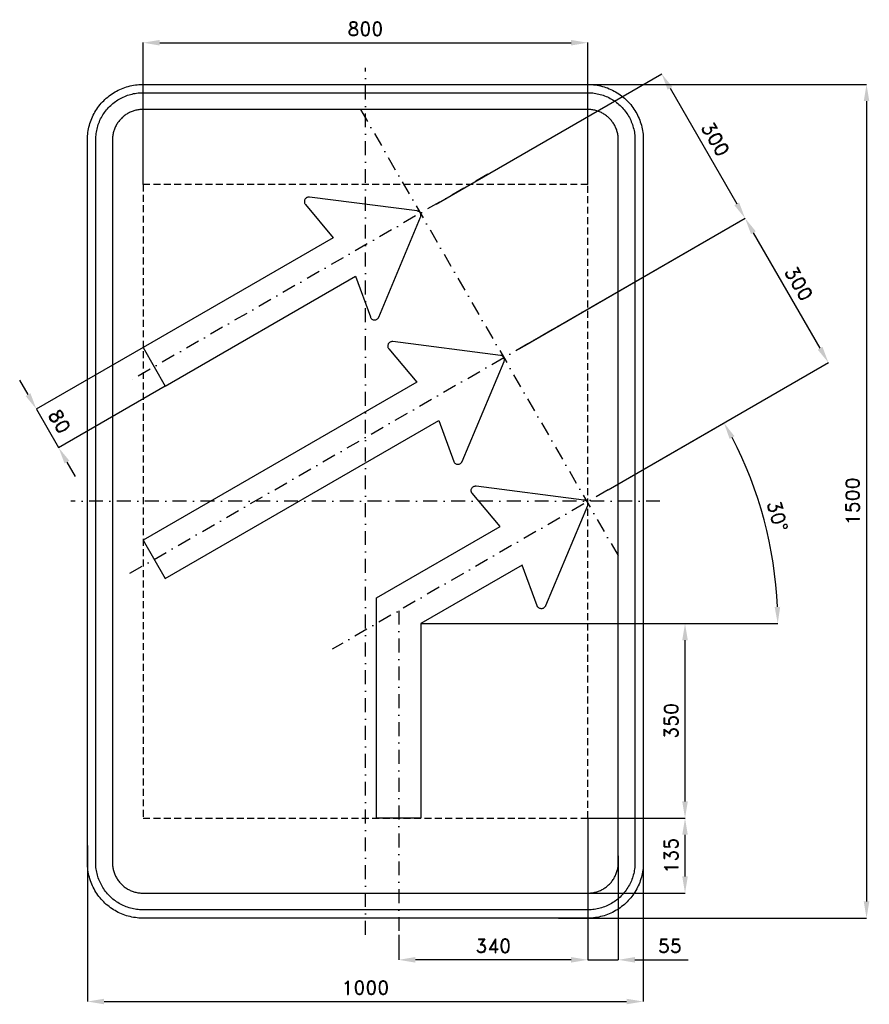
# Model space of a CAD drawing. Header units: millimetres. Extents: x -622 to 907, y -905 to 866.
import ezdxf

# ---------------------------------------------------------------- set-up
doc = ezdxf.new("R2010")
doc.units = ezdxf.units.MM
doc.header["$LTSCALE"] = 5
doc.linetypes.add('ČERCHOVANÁX2', pattern=[2, 1, -0.5, 0, -0.5])
doc.linetypes.add('ČÁRKOVANÁX2', pattern=[1.5, 1, -0.5])
doc.layers.add('Kóty', color=2, linetype='Continuous')
doc.layers.add('Značka', color=7, linetype='Continuous')
doc.styles.get("Standard").update_dxf_attribs({"font": 'romand.shx', "height": 25})
doc.dimstyles.get("Standard").update_dxf_attribs({"dimtxt": 25, "dimasz": 30, "dimexe": 0.18, "dimexo": 0.0625, "dimgap": 12.5, "dimtad": 1, "dimdec": 0, "dimzin": 0, "dimdsep": 46, "dimtxsty": 'Standard', "dimcen": 0.09, "dimadec": 0, "dimazin": 0, "dimtfac": 1, "dimtdec": 0, "dimtofl": 0, "dimtmove": 0, "dimatfit": 3, "dimfxl": 1, "dimtolj": 1, "dimtzin": 0, "dimarcsym": 0})

# ---------------------------------------------------------------- blocks, each defined once
blk = doc.blocks.new('*D0')
at = {"layer": 'Defpoints', "color": 0, "transparency": 16777216}
for p in [(400, 825), (-400, 570), (400, 570)]:
    blk.add_point(p, dxfattribs=at)
at = {"layer": 'Kóty', "color": 0, "lineweight": -2, "transparency": 16777216}
for p, q in [((-400, 570.0625), (-400, 825.18)), ((-370, 825), (370, 825)), ((400, 570.0625), (400, 825.18))]:
    blk.add_line(p, q, dxfattribs=at)
at = {"layer": 'Kóty', "color": 0, "transparency": 16777216}
for points in [[(-370, 830), (-370, 820), (-400, 825)], [(370, 830), (370, 820), (400, 825)]]:
    blk.add_solid(points, dxfattribs=at)
at = {"layer": 'Kóty', "color": 0, "transparency": 16777216, "insert": (0, 850), "char_height": 25, "attachment_point": 5}
blk.add_mtext('\\A1;800', dxfattribs=at)
blk = doc.blocks.new('*D1')
at = {"layer": 'Defpoints', "color": 0, "transparency": 16777216}
for p in [(127.3, 534.8), (683, 509.2), (277.3, 275)]:
    blk.add_point(p, dxfattribs=at)
at = {"layer": 'Kóty', "color": 0, "lineweight": -2, "transparency": 16777216}
for p, q in [((127.4, 534.8), (533.2, 769.1)), ((548, 743), (668, 535.2)), ((277.4, 275), (683.2, 509.3))]:
    blk.add_line(p, q, dxfattribs=at)
at = {"layer": 'Kóty', "color": 0, "transparency": 16777216}
for points in [[(552.3, 745.5), (543.7, 740.5), (533, 769)], [(672.3, 537.7), (663.7, 532.7), (683, 509.2)]]:
    blk.add_solid(points, dxfattribs=at)
at = {"layer": 'Kóty', "color": 0, "transparency": 16777216, "insert": (629.7, 651.6), "char_height": 25, "attachment_point": 5, "rotation": 299.9979}
blk.add_mtext('\\A1;300', dxfattribs=at)
blk = doc.blocks.new('*D2')
at = {"layer": 'Defpoints', "color": 0, "transparency": 16777216}
for p in [(356.4, 750), (347.4, -750), (901.5, -750)]:
    blk.add_point(p, dxfattribs=at)
at = {"layer": 'Kóty', "color": 0, "lineweight": -2, "transparency": 16777216}
for p, q in [((356.5, 750), (901.7, 750)), ((901.5, 720), (901.5, -720)), ((347.5, -750), (901.7, -750))]:
    blk.add_line(p, q, dxfattribs=at)
at = {"layer": 'Kóty', "color": 0, "transparency": 16777216}
for points in [[(896.5, 720), (906.5, 720), (901.5, 750)], [(896.5, -720), (906.5, -720), (901.5, -750)]]:
    blk.add_solid(points, dxfattribs=at)
at = {"layer": 'Kóty', "color": 0, "transparency": 16777216, "insert": (876.5, 0), "char_height": 25, "attachment_point": 5, "rotation": 90}
blk.add_mtext('\\A1;1500', dxfattribs=at)
blk = doc.blocks.new('*D3')
at = {"layer": 'Defpoints', "color": 0, "transparency": 16777216}
for p in [(-399.9, 276.6), (-359.9, 207.3), (-551.8, 96.5)]:
    blk.add_point(p, dxfattribs=at)
at = {"layer": 'Kóty', "color": 0, "lineweight": -2, "transparency": 16777216}
for p, q in [((-400, 276.5), (-592, 165.7)), ((-606.8, 191.8), (-621.8, 217.8)), ((-360, 207.3), (-552, 96.4)), ((-536.8, 70.5), (-521.8, 44.5))]:
    blk.add_line(p, q, dxfattribs=at)
at = {"layer": 'Kóty', "color": 0, "transparency": 16777216}
for points in [[(-602.5, 194.3), (-611.1, 189.3), (-591.8, 165.8)], [(-532.5, 73), (-541.1, 68), (-551.8, 96.5)]]:
    blk.add_solid(points, dxfattribs=at)
at = {"layer": 'Kóty', "color": 0, "transparency": 16777216, "insert": (-550.2, 143.7), "char_height": 25, "attachment_point": 5, "rotation": 300.0007}
blk.add_mtext('\\A1;80', dxfattribs=at)
blk = doc.blocks.new('*D4')
at = {"layer": 'Defpoints', "color": 0, "transparency": 16777216}
for p in [(400, -570), (455, -637.6), (455, -825)]:
    blk.add_point(p, dxfattribs=at)
at = {"layer": 'Kóty', "color": 0, "lineweight": -2, "transparency": 16777216}
for p, q in [((400, -570.1), (400, -825.2)), ((455, -637.7), (455, -825.2)), ((370, -825), (340, -825)), ((485, -825), (580.5, -825))]:
    blk.add_line(p, q, dxfattribs=at)
at = {"layer": 'Kóty', "color": 0, "transparency": 16777216}
for points in [[(370, -820), (370, -830), (400, -825)], [(485, -820), (485, -830), (455, -825)]]:
    blk.add_solid(points, dxfattribs=at)
at = {"layer": 'Kóty', "color": 0, "transparency": 16777216, "insert": (547.7, -800), "char_height": 25, "attachment_point": 5}
blk.add_mtext('\\A1;55', dxfattribs=at)
blk = doc.blocks.new('*D5')
at = {"layer": 'Defpoints', "color": 0, "transparency": 16777216}
for p in [(500, -548.8), (-500, -619.3), (500, -900)]:
    blk.add_point(p, dxfattribs=at)
at = {"layer": 'Kóty', "color": 0, "lineweight": -2, "transparency": 16777216}
for p, q in [((500, -548.9), (500, -900.2)), ((-500, -619.4), (-500, -900.2)), ((-470, -900), (470, -900))]:
    blk.add_line(p, q, dxfattribs=at)
at = {"layer": 'Kóty', "color": 0, "transparency": 16777216}
for points in [[(-470, -895), (-470, -905), (-500, -900)], [(470, -895), (470, -905), (500, -900)]]:
    blk.add_solid(points, dxfattribs=at)
at = {"layer": 'Kóty', "color": 0, "transparency": 16777216, "insert": (0, -875), "char_height": 25, "attachment_point": 5}
blk.add_mtext('\\A1;1000', dxfattribs=at)
blk = doc.blocks.new('*D6')
at = {"layer": 'Defpoints', "color": 0, "transparency": 16777216}
for p in [(100.01, -219.993), (575, -219.993), (400, -570)]:
    blk.add_point(p, dxfattribs=at)
at = {"layer": 'Kóty', "color": 0, "lineweight": -2, "transparency": 16777216}
for p, q in [((100.0725, -219.993), (575.18, -219.993)), ((575, -540), (575, -249.993)), ((400.0625, -570), (575.18, -570))]:
    blk.add_line(p, q, dxfattribs=at)
at = {"layer": 'Kóty', "color": 0, "transparency": 16777216}
for points in [[(570, -249.993), (580, -249.993), (575, -219.993)], [(570, -540), (580, -540), (575, -570)]]:
    blk.add_solid(points, dxfattribs=at)
at = {"layer": 'Kóty', "color": 0, "transparency": 16777216, "insert": (550, -394.9965), "char_height": 25, "attachment_point": 5, "rotation": 90}
blk.add_mtext('\\A1;350', dxfattribs=at)
blk = doc.blocks.new('*D7')
at = {"layer": 'Defpoints', "color": 0, "transparency": 16777216}
for p in [(400.1, -570), (575, -570), (368.2, -705)]:
    blk.add_point(p, dxfattribs=at)
at = {"layer": 'Kóty', "color": 0, "lineweight": -2, "transparency": 16777216}
for p, q in [((400.1, -570), (575.2, -570)), ((575, -675), (575, -600)), ((368.3, -705), (575.2, -705))]:
    blk.add_line(p, q, dxfattribs=at)
at = {"layer": 'Kóty', "color": 0, "transparency": 16777216}
for points in [[(570, -600), (580, -600), (575, -570)], [(570, -675), (580, -675), (575, -705)]]:
    blk.add_solid(points, dxfattribs=at)
at = {"layer": 'Kóty', "color": 0, "transparency": 16777216, "insert": (550, -637.5), "char_height": 25, "attachment_point": 5, "rotation": 90}
blk.add_mtext('\\A1;135', dxfattribs=at)
blk = doc.blocks.new('*D8')
at = {"layer": 'Defpoints', "color": 0, "transparency": 16777216}
for p in [(436.6, 20.5), (730.9, -94.7), (100.1, -220), (575.2, -220), (-59.9, -266.1)]:
    blk.add_point(p, dxfattribs=at)
at = {"layer": 'Kóty', "color": 0, "lineweight": -2, "transparency": 16777216}
for p, q in [((436.7, 20.6), (645.3, 141)), ((575.2, -220), (742, -220))]:
    blk.add_line(p, q, dxfattribs=at)
blk.add_arc((20, -220), 721.8, 2.3814, 27.6165, dxfattribs=at)
at = {"layer": 'Kóty', "color": 0, "transparency": 16777216}
for points in [[(655.2, 112.2), (664, 117), (645.1, 140.9)], [(746.2, -189.9), (736.2, -190.1), (741.8, -220)]]:
    blk.add_solid(points, dxfattribs=at)
at = {"layer": 'Kóty', "color": 0, "transparency": 16777216, "insert": (741.4, -26.7), "char_height": 25, "attachment_point": 5, "rotation": 284.9989}
blk.add_mtext('\\A1;30°', dxfattribs=at)
blk = doc.blocks.new('*D9')
at = {"layer": 'Defpoints', "color": 0, "transparency": 16777216}
for p in [(683, 509.2), (286.7, 280.4), (436.7, 20.6)]:
    blk.add_point(p, dxfattribs=at)
at = {"layer": 'Kóty', "color": 0, "lineweight": -2, "transparency": 16777216}
for p, q in [((286.8, 280.4), (683.2, 509.3)), ((818, 275.3), (698, 483.2)), ((436.7, 20.6), (833.2, 249.5))]:
    blk.add_line(p, q, dxfattribs=at)
at = {"layer": 'Kóty', "color": 0, "transparency": 16777216}
for points in [[(702.3, 485.7), (693.7, 480.7), (683, 509.2)], [(822.3, 277.8), (813.7, 272.8), (833, 249.4)]]:
    blk.add_solid(points, dxfattribs=at)
at = {"layer": 'Kóty', "color": 0, "transparency": 16777216, "insert": (779.7, 391.8), "char_height": 25, "attachment_point": 5, "rotation": 299.9979}
blk.add_mtext('\\A1;300', dxfattribs=at)
blk = doc.blocks.new('*D10')
at = {"layer": 'Defpoints', "color": 0, "transparency": 16777216}
for p in [(400, -570.0625), (60.0095, -780), (60.0095, -825)]:
    blk.add_point(p, dxfattribs=at)
at = {"layer": 'Kóty', "color": 0, "lineweight": -2, "transparency": 16777216}
for p, q in [((400, -570.125), (400, -825.18)), ((60.0095, -780.0625), (60.0095, -825.18)), ((370, -825), (90.0095, -825))]:
    blk.add_line(p, q, dxfattribs=at)
at = {"layer": 'Kóty', "color": 0, "transparency": 16777216}
for points in [[(90.0095, -820), (90.0095, -830), (60.0095, -825)], [(370, -820), (370, -830), (400, -825)]]:
    blk.add_solid(points, dxfattribs=at)
at = {"layer": 'Kóty', "color": 0, "transparency": 16777216, "insert": (230.00475, -800), "char_height": 25, "attachment_point": 5}
blk.add_mtext('\\A1;340', dxfattribs=at)

msp = doc.modelspace()

# ---------------------------------------------------------------- linework, layer by layer
at = {"layer": 'Kóty'}
for points in [[(-591.8, 165.8), (-551.8, 96.5)], [(100.1, -220), (575.2, -220)], [(400, -825), (455, -825)]]:
    msp.add_lwpolyline(points, dxfattribs=at)
at = {"layer": 'Značka', "color": 6, "linetype": 'ČERCHOVANÁX2', "ltscale": 5}
for p, q in [((220.4, 588.5), (-423.4, 216.9)), ((-423.4, -129.5), (436.6, 366.9)), ((436.6, 20.5), (-59.9, -266.1)), ((60, -196.9), (60, -780))]:
    msp.add_line(p, q, dxfattribs=at)
for points in [[(0, -780), (0, 780)], [(-8.8, 705), (455, -98.4)], [(530, 0), (-530, 0)]]:
    msp.add_lwpolyline(points, dxfattribs=at)
at = {"layer": 'Značka', "color": 5}
for points in [[(-400, -750), (-400.4, -750), (-400.8, -750, -0.03218), (-413.7, -749.1, -0.035443), (-426.4, -746.5, -0.036267), (-438.7, -742.3, -0.03442), (-450.2, -736.5, -0.033722), (-461, -729.3, -0.034085), (-470.7, -720.7, -0.034209), (-479.3, -711, -0.034229), (-486.5, -700.2, -0.034044), (-492.3, -688.7, -0.033412), (-496.5, -676.4, -0.034127), (-499.1, -663.7, -0.036745), (-500, -650.8), (-500, -650.4), (-500, -650), (-500, 650), (-500, 650.4), (-500, 650.8, -0.03218), (-499.1, 663.7, -0.035441), (-496.5, 676.4, -0.03627), (-492.3, 688.7, -0.034417), (-486.5, 700.2, -0.033719), (-479.3, 711, -0.034078), (-470.7, 720.7, -0.034208), (-461, 729.3, -0.034227), (-450.2, 736.5, -0.034051), (-438.7, 742.3, -0.033416), (-426.4, 746.5, -0.034129), (-413.7, 749.1, -0.036746), (-400.8, 750), (-400.4, 750), (-400, 750), (400, 750), (400.4, 750), (400.8, 750, -0.032179), (413.7, 749.1, -0.035451), (426.4, 746.5, -0.036282), (438.7, 742.3, -0.034425), (450.2, 736.5, -0.033731), (461, 729.3, -0.034081), (470.7, 720.7, -0.034214), (479.3, 711, -0.034229), (486.5, 700.2, -0.034034), (492.3, 688.6, -0.033411), (496.5, 676.4, -0.034122), (499.1, 663.7, -0.036741), (500, 650.8), (500, 650.4), (500, 650), (500, -650), (500, -650.4), (500, -650.8, -0.032179), (499.1, -663.7, -0.035442), (496.5, -676.4, -0.036264), (492.3, -688.7, -0.034415), (486.5, -700.2, -0.033719), (479.3, -711, -0.034086), (470.7, -720.7, -0.034205), (461, -729.3, -0.03423), (450.2, -736.5, -0.034046), (438.7, -742.3, -0.033413), (426.4, -746.5, -0.034127), (413.7, -749.1, -0.036745), (400.8, -750), (400.4, -750), (400, -750), (-400, -750)], [(-400, -735), (-400.3, -735), (-400.7, -735, -0.03218), (-411.6, -734.2, -0.035443), (-422.4, -732, -0.036267), (-432.9, -728.5, -0.03442), (-442.7, -723.5, -0.033721), (-451.9, -717.4, -0.034085), (-460.1, -710.1, -0.034209), (-467.4, -701.9, -0.034229), (-473.5, -692.7, -0.034045), (-478.4, -682.9, -0.033412), (-482, -672.4, -0.034127), (-484.3, -661.6, -0.036745), (-485, -650.7), (-485, -650.3), (-485, -650), (-485, 650), (-485, 650.3), (-485, 650.7, -0.032181), (-484.2, 661.6, -0.035444), (-482, 672.4, -0.036267), (-478.5, 682.9, -0.034419), (-473.5, 692.7, -0.033711), (-467.4, 701.9, -0.034078), (-460.1, 710.1, -0.034195), (-451.9, 717.4, -0.034219), (-442.7, 723.5, -0.034051), (-432.9, 728.4, -0.033409), (-422.4, 732, -0.034121), (-411.6, 734.3, -0.036745), (-400.7, 735), (-400.3, 735), (-400, 735), (400, 735), (400.3, 735), (400.7, 735, -0.032174), (411.6, 734.2, -0.03544), (422.4, 732, -0.036261), (432.9, 728.5, -0.03443), (442.7, 723.5, -0.033731), (451.9, 717.4, -0.03408), (460.1, 710.1, -0.034212), (467.4, 701.9, -0.03423), (473.5, 692.7, -0.034037), (478.4, 682.9, -0.033418), (482, 672.4, -0.034127), (484.3, 661.6, -0.036751), (485, 650.7), (485, 650.3), (485, 650), (485, -650), (485, -650.3), (485, -650.7, -0.032185), (484.2, -661.6, -0.03545), (482, -672.4, -0.036271), (478.5, -682.9, -0.034419), (473.5, -692.7, -0.033715), (467.4, -701.9, -0.034083), (460.1, -710.1, -0.034209), (451.9, -717.4, -0.034231), (442.7, -723.5, -0.034042), (432.9, -728.4, -0.033411), (422.4, -732, -0.034127), (411.6, -734.3, -0.036745), (400.7, -735), (400.3, -735), (400, -735), (-400, -735)], [(-400, -705), (400, -705), (400.2, -705), (400.4, -705, 0.03218), (407.5, -704.5, 0.035442), (414.5, -703.1, 0.036265), (421.3, -700.8, 0.034422), (427.6, -697.6, 0.033717), (433.6, -693.6, 0.034088), (438.9, -688.9, 0.034212), (443.6, -683.6, 0.034229), (447.6, -677.6, 0.034042), (450.7, -671.3, 0.033412), (453.1, -664.5, 0.034125), (454.5, -657.5, 0.036743), (455, -650.4), (455, -650.2), (455, -650), (455, 650), (455, 650.2), (455, 650.4, 0.032187), (454.5, 657.5, 0.035442), (453.1, 664.5, 0.036278), (450.8, 671.3, 0.034421), (447.6, 677.6, 0.033718), (443.6, 683.5, 0.034078), (438.9, 688.9, 0.034199), (433.6, 693.6, 0.034236), (427.6, 697.6, 0.03403), (421.3, 700.8, 0.033395), (414.5, 703, 0.034109), (407.5, 704.5, 0.036744), (400.4, 705), (400.2, 705), (400, 705), (-400, 705), (-400.2, 705), (-400.4, 705, 0.032171), (-407.5, 704.5, 0.035429), (-414.5, 703, 0.036266), (-421.3, 700.8, 0.034431), (-427.6, 697.6, 0.033735), (-433.6, 693.6, 0.034079), (-438.9, 688.9, 0.034224), (-443.6, 683.5, 0.034235), (-447.6, 677.6, 0.03404), (-450.7, 671.3, 0.033409), (-453.1, 664.5, 0.034125), (-454.5, 657.5, 0.036745), (-455, 650.4), (-455, 650.2), (-455, 650), (-455, -650), (-455, -650.2), (-455, -650.4, 0.03218), (-454.5, -657.5, 0.035443), (-453.1, -664.5, 0.036267), (-450.8, -671.3, 0.034421), (-447.6, -677.6, 0.033721), (-443.6, -683.6, 0.034084), (-438.9, -688.9, 0.034208), (-433.6, -693.6, 0.03423), (-427.6, -697.6, 0.034044), (-421.3, -700.7, 0.033412), (-414.5, -703.1, 0.034127), (-407.5, -704.5, 0.036745), (-400.4, -705), (-400.2, -705), (-400, -705)], [(-360, 207.3), (-17.7, 404.9), (9.1, 331.6), (9.2, 331.1), (9.4, 330.7, 0.063569), (10.5, 329.1, 0.064158), (11.9, 327.8, 0.079628), (14, 326.7, 0.079763), (16.4, 326.3, 0.07962), (18.8, 326.6, 0.077678), (20.9, 327.6, 0.063977), (22.4, 328.8, 0.069712), (23.5, 330.3), (23.7, 330.8), (24, 331.2), (99.4, 511.3), (99.5, 511.7), (99.6, 512, 0.049067), (100, 513.4, 0.049119), (100, 514.9, 0.061125), (99.7, 516.7, 0.06139), (98.9, 518.4, 0.061035), (97.9, 519.9, 0.059507), (96.4, 521.1, 0.049113), (95.1, 521.8, 0.053763), (93.7, 522.2), (93.4, 522.3), (93, 522.3), (-100.7, 547.1), (-101.2, 547.1), (-101.6, 547.1, 0.063564), (-103.5, 546.9, 0.064121), (-105.3, 546.3, 0.079631), (-107.3, 544.9, 0.079763), (-108.7, 543, 0.079546), (-109.6, 540.7, 0.077622), (-109.7, 538.3, 0.064026), (-109.3, 536.5, 0.069681), (-108.4, 534.8), (-108.1, 534.4), (-107.8, 534), (-57.7, 474.2), (-400, 276.5), (-360, 207.3)], [(-360, -139.2), (132.3, 145.1), (159.1, 71.7), (159.2, 71.3), (159.4, 70.9, 0.063623), (160.5, 69.3, 0.064181), (161.9, 68, 0.079615), (164, 66.9, 0.079769), (166.4, 66.5, 0.079539), (168.8, 66.8, 0.077598), (170.9, 67.8, 0.063995), (172.4, 69, 0.069667), (173.5, 70.5, 0.01408), (173.8, 71), (174, 71.4), (249.4, 251.5), (249.5, 251.8), (249.6, 252.2, 0.049096), (250, 253.6, 0.049117), (250, 255.1, 0.061117), (249.7, 256.9, 0.061363), (248.9, 258.6, 0.06101), (247.9, 260.1, 0.059434), (246.4, 261.3, 0.049113), (245.2, 262, 0.05371), (243.8, 262.4), (243.4, 262.5), (243, 262.5), (49.3, 287.3), (48.8, 287.3), (48.4, 287.3, 0.063563), (46.5, 287.1, 0.064121), (44.7, 286.4, 0.079637), (42.7, 285.1, 0.079753), (41.3, 283.2, 0.079532), (40.5, 280.9, 0.077603), (40.3, 278.5, 0.064041), (40.7, 276.7, 0.0697), (41.6, 275), (41.9, 274.6), (42.2, 274.2), (92.3, 214.3), (-400, -69.9), (-360, -139.2)], [(20, -570), (20, -173.8), (242.3, -45.5), (192.2, 14.4), (191.9, 14.8), (191.6, 15.1, -0.063627), (190.8, 16.9, -0.064187), (190.3, 18.7, -0.079615), (190.4, 21.1, -0.079767), (191.3, 23.4, -0.079555), (192.7, 25.3, -0.07764), (194.7, 26.6, -0.064045), (196.5, 27.3, -0.069666), (198.4, 27.5), (198.8, 27.5), (199.3, 27.5), (393, 2.7), (393.4, 2.7), (393.8, 2.6, -0.049042), (395.2, 2.2, -0.049135), (396.4, 1.4, -0.061085), (397.9, 0.3, -0.061379), (398.9, -1.2, -0.06101), (399.7, -2.9, -0.059456), (400, -4.7, -0.049122), (400, -6.2, -0.053701), (399.6, -7.6), (399.5, -8), (399.4, -8.3), (324, -188.4), (323.8, -188.9), (323.5, -189.3, -0.063575), (322.4, -190.8, -0.064175), (320.9, -192, -0.079586), (318.8, -193.1, -0.079781), (316.4, -193.3, -0.07955), (314, -192.9, -0.077648), (311.9, -191.8, -0.064073), (310.5, -190.6, -0.069668), (309.4, -189), (309.2, -188.5), (309.1, -188.1), (282.3, -114.8), (100, -220), (100, -570), (20, -570)]]:
    msp.add_lwpolyline(points, format="xyb", dxfattribs=at)
at = {"layer": 'Značka', "color": 6, "linetype": 'ČÁRKOVANÁX2', "ltscale": 2.5}
msp.add_lwpolyline([(-400, -570), (400, -570), (400, 570), (-400, 570), (-400, -570)], dxfattribs=at)

# ---------------------------------------------------------------- dimensions: what is measured, and where the dimension line sits
at = {"layer": 'Kóty'}
for base, p1, p2, picture, middle in [((400, 825), (-400, 570), (400, 570), '*D0', (0, 850)), ((500, -900), (-500, -619.3), (500, -548.8), '*D5', (0, -875)), ((60, -825), (400, -570.1), (60, -780), '*D10', (230, -800)), ((455, -825), (400, -570), (455, -637.6), '*D4', (547.7, -800))]:
    dim = msp.add_linear_dim(base=base, p1=p1, p2=p2, dimstyle='Standard', dxfattribs=at)
    dim.commit()
    dim.dimension.update_dxf_attribs({"geometry": picture, "text_midpoint": middle})
for p1, p2, distance, picture, middle in [((127.3, 534.8), (277.3, 275), 468.4, '*D1', (629.7, 651.6)), ((436.7, 20.6), (286.7, 280.4), -457.6, '*D9', (779.7, 391.8)), ((-399.9, 276.6), (-359.9, 207.3), -221.5, '*D3', (-550.2, 143.7))]:
    dim = msp.add_aligned_dim(p1=p1, p2=p2, distance=distance, dimstyle='Standard', dxfattribs=at)
    dim.commit()
    dim.dimension.update_dxf_attribs({"geometry": picture, "text_midpoint": middle})
for base, p1, p2, picture, middle in [((901.5, -750), (356.4, 750), (347.4, -750), '*D2', (876.5, 0)), ((575, -220), (400, -570), (100, -220), '*D6', (550, -395)), ((575, -570), (368.2, -705), (400.1, -570), '*D7', (550, -637.5))]:
    dim = msp.add_linear_dim(base=base, p1=p1, p2=p2, angle=90, dimstyle='Standard', dxfattribs=at)
    dim.commit()
    dim.dimension.update_dxf_attribs({"geometry": picture, "text_midpoint": middle})
dim = msp.add_angular_dim_2l(base=(730.9, -94.7), line1=((436.6, 20.5), (-59.9, -266.1)), line2=((100.1, -220), (575.2, -220)), dimstyle='Standard', dxfattribs=at)
dim.commit()
dim.dimension.update_dxf_attribs({"geometry": '*D8', "text_midpoint": (741.4, -26.7)})

doc.saveas('drawing.dxf')
